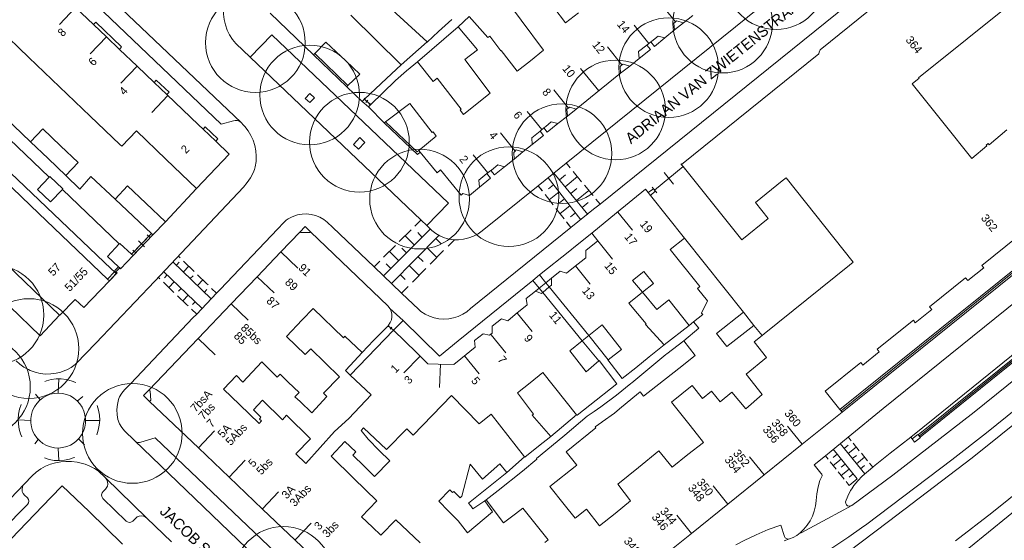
# Model space of a CAD drawing. Header units: metres. Extents: x 134994 to 136506, y 457393 to 459006.
# Tile 87 of 171: x 135242 to 135368, y 458062 to 458129. Entities that reach past the tile are written whole.
import ezdxf
from ezdxf.enums import TextEntityAlignment as Align

# ---------------------------------------------------------------- set-up
doc = ezdxf.new("R2010")
doc.units = ezdxf.units.M
for name, color, linetype, lineweight in [('B-WE-GR-BOOM-S', 250, 'Continuous', 13), ('B-WE-KG_BEBOUWING', 251, 'Continuous', 20), ('B-WE-KG_BEBOUWING TUSSENMUUR', 251, 'Continuous', 5), ('B-WE-KG_HUISNR', 251, 'Continuous', 5), ('B-WE-KG_ONDERGROND_REST', 251, 'Continuous', 5), ('B-WE-KG_STRAATNAAM', 251, 'Continuous', 5)]:
    doc.layers.add(name, color=color, linetype=linetype, lineweight=lineweight)
doc.styles.add('Styledgn000', font='dgn000.shx')

# ---------------------------------------------------------------- blocks, each defined once
blk = doc.blocks.new('SGR-BOOM_02')
blk.add_circle((0, 0), 6.4)

msp = doc.modelspace()

# ---------------------------------------------------------------- linework, layer by layer
at = {"layer": 'B-WE-KG_BEBOUWING', "flags": 128}
for points in [[(135309.16, 458061.41), (135309.59, 458061.76), (135306.32, 458065.84), (135305.4, 458065.11), (135303.85, 458063.96), (135301.63, 458066.92), (135303.18, 458068.08), (135306.28, 458070.59), (135308.15, 458072.12), (135308.09, 458072.19), (135310.76, 458074.4), (135311.74, 458075.2), (135314.61, 458077.63), (135315.5, 458078.24), (135316.35, 458078.83), (135318.38, 458080.34), (135320.21, 458081.83), (135320.33, 458081.92), (135324.68, 458085.54), (135324.82, 458085.65), (135327, 458087.31), (135328.45, 458085.44), (135326.35, 458083.77), (135321.85, 458080.21), (135321.39, 458080.78), (135321.19, 458080.61), (135318.73, 458078.59), (135318.09, 458078.04), (135316.54, 458076.91), (135316.5, 458076.88), (135315.63, 458076.29), (135315.73, 458076.16), (135311.89, 458073.07), (135313.28, 458071.37), (135309.81, 458068.61), (135311.66, 458066.3), (135313.07, 458064.54), (135314.5, 458065.69), (135316.2, 458063.56), (135318.19, 458065.16), (135320.18, 458066.76), (135318.52, 458068.93), (135321.17, 458071.07), (135323.82, 458073.21), (135325.52, 458071.11), (135327.53, 458072.7), (135329.54, 458074.28), (135327.84, 458076.42), (135325.42, 458079.45), (135328.09, 458081.59), (135329.43, 458079.91), (135330.58, 458080.83), (135331.66, 458079.48), (135333.19, 458080.7), (135334.96, 458078.6), (135337.08, 458080.4), (135335.01, 458083.05), (135337.65, 458085.17), (135336.04, 458087.18), (135337.06, 458087.99), (135337.34, 458088.22), (135348.3, 458097), (135348.78, 458097.39), (135340.14, 458108.22), (135339.66, 458107.83), (135336.23, 458105.06), (135337.84, 458103.01), (135334.45, 458100.25), (135326.93, 458109.68), (135326.72, 458109.94), (135344.37, 458124.15), (135344.38, 458124.37), (135344.46, 458124.57), (135344.53, 458124.66), (135376.69, 458150.62)], [(135382.16, 458141.13), (135357.17, 458121.06), (135357.23, 458121), (135356.33, 458120.31), (135360.46, 458115.14), (135363.99, 458110.72), (135365.91, 458112.35), (135365.84, 458112.42), (135366.09, 458112.63), (135366.23, 458112.46), (135368.51, 458114.38)], [(135258.99, 458120.46), (135259.26, 458120.77), (135260.9, 458119.21), (135260.61, 458118.91), (135258.99, 458120.46), (135256.79, 458122.55), (135254.53, 458124.71), (135252.85, 458126.32), (135251.19, 458127.89), (135248.9, 458130.08), (135246.65, 458132.22), (135244.95, 458133.84), (135243.32, 458135.39), (135241.01, 458137.6)], [(135308.55, 458114.23), (135307.49, 458113.37), (135307.55, 458112.51), (135306.33, 458111.57), (135305.49, 458111.82), (135305.33, 458111.65), (135305.17, 458111.49), (135305.22, 458110.62), (135303.97, 458109.63), (135303.12, 458109.9), (135302.29, 458109.22), (135302.23, 458109.18), (135301.73, 458108.77), (135300.7, 458107.94), (135300.75, 458107.04), (135299.47, 458105.97), (135298.65, 458106.21), (135298.4, 458106), (135295.75, 458109.25), (135295.33, 458108.86), (135293.14, 458111.53), (135292.98, 458111.74), (135295.21, 458113.58), (135294.8, 458114.12), (135294.68, 458114.03), (135291.83, 458117.76), (135288.71, 458115.43), (135288.53, 458115.3), (135286.52, 458117.34), (135286.78, 458117.59), (135289.96, 458120.74), (135291.39, 458121.95), (135292.79, 458123.12), (135294.8, 458120.57), (135295.35, 458121.02), (135298.41, 458117.02), (135298.29, 458116.93), (135298.73, 458116.36), (135300.47, 458117.76), (135302.13, 458119.09), (135298.87, 458123.4), (135300.5, 458124.67), (135298.01, 458127.6), (135299.46, 458128.95), (135301.85, 458126.23), (135302.09, 458126.42), (135303.5, 458124.53), (135303.56, 458124.58), (135305.62, 458121.9), (135307.31, 458123.26), (135309.01, 458124.62), (135303.27, 458132.35)], [(135297.21, 458128.53), (135295.52, 458126.99), (135294.05, 458125.65), (135294.03, 458125.67), (135287.07, 458132.1)], [(135310.33, 458130.1), (135311.8, 458128.13), (135313.49, 458129.4)], [(135251.19, 458127.89), (135251.48, 458128.19), (135254.81, 458125.02), (135254.53, 458124.71)], [(135284.23, 458129.1), (135290.71, 458122.74), (135288.84, 458120.98), (135286.02, 458118.32), (135285.69, 458118.01), (135283.72, 458119.92), (135283.88, 458120.07), (135285.42, 458121.54), (135283.61, 458123.24), (135281.03, 458125.66), (135279.6, 458124.2), (135279.43, 458124.03), (135273.88, 458129.37)], [(135328.19, 458129.07), (135326.95, 458128.13), (135326.08, 458128.36), (135325.9, 458128.22), (135325.73, 458128.07), (135325.83, 458127.22), (135324.59, 458126.18), (135323.73, 458126.41), (135322.91, 458125.77), (135322.79, 458125.67), (135322.27, 458125.27), (135321.2, 458124.43), (135321.28, 458123.54), (135320.06, 458122.58), (135319.21, 458122.83), (135319.02, 458122.68), (135318.84, 458122.53), (135318.9, 458121.64), (135316.4, 458119.64), (135313.17, 458117.06), (135312.36, 458117.3), (135312.17, 458117.16), (135311.98, 458117.02), (135312.06, 458116.16), (135310.82, 458115.22), (135309.99, 458115.4), (135309.27, 458114.82), (135309.05, 458114.64), (135308.55, 458114.23), (135308.98, 458113.68), (135307.55, 458112.51)], [(135238.93, 458127.44), (135242.87, 458123.68), (135246.82, 458119.92), (135250.77, 458116.16), (135254.59, 458112.52), (135254.84, 458112.28), (135256.7, 458114.24), (135260.51, 458110.6), (135264.44, 458106.85), (135268.63, 458111.27), (135266.9, 458112.92), (135265.26, 458114.49), (135264.68, 458115.03), (135260.61, 458118.91)], [(135238.95, 458098.12), (135246.83, 458090.6), (135246.86, 458090.58), (135248.83, 458092.62), (135249.95, 458091.57), (135250.98, 458092.66), (135253.23, 458095.02), (135254.1, 458095.94), (135253.87, 458096.15), (135253.47, 458096.53), (135229.41, 458119.44)], [(135265.26, 458114.49), (135265.53, 458114.79), (135267.16, 458113.23), (135266.9, 458112.92)], [(135236.25, 458111.21), (135244.17, 458103.66), (135253, 458095.24), (135253.23, 458095.02)], [(135310, 458095.34), (135311.14, 458096.24), (135311.93, 458095.98), (135312.85, 458096.71), (135314.44, 458097.97), (135314.41, 458098.89), (135315.95, 458100.13), (135315.19, 458101.12), (135318.38, 458103.73), (135322.1, 458106.76), (135322.44, 458106.33), (135322.73, 458105.97), (135327.08, 458100.5), (135325.27, 458099.05), (135329.05, 458094.26), (135328.76, 458094.03), (135330.05, 458092.44), (135329.28, 458090.87), (135329.44, 458090.67), (135328.25, 458089.73), (135327.68, 458089.28), (135325.08, 458092.58), (135323.54, 458091.35), (135321.69, 458093.54), (135323.11, 458094.68), (135321.87, 458096.21), (135320.42, 458095.05), (135321.69, 458093.54), (135319.96, 458092.15), (135322.19, 458089.5), (135322.08, 458089.42), (135324.47, 458086.78), (135322.58, 458085.26), (135320.83, 458083.85), (135319.08, 458082.49), (135317.25, 458084.85), (135317.3, 458084.88), (135318.99, 458086.21), (135316.52, 458089.38), (135314.82, 458088.01), (135313.97, 458087.32), (135312.38, 458086.04), (135314.48, 458083.31), (135316.09, 458084.73), (135316.14, 458084.77), (135318.42, 458081.8), (135314.93, 458079.04), (135313.3, 458077.75), (135313.23, 458077.83), (135308.89, 458083.23), (135307.28, 458081.93), (135305.67, 458080.64), (135307.72, 458077.91), (135307.55, 458077.78), (135309.91, 458075.01), (135308.34, 458073.77), (135306.59, 458072.39), (135306.57, 458072.42), (135302.25, 458077.88), (135300.72, 458076.65), (135297.18, 458080.31), (135292.27, 458075.22), (135291.42, 458076.03), (135288.83, 458073.34), (135285.89, 458076.14), (135285.58, 458075.79), (135286.49, 458074.69), (135287.9, 458073.22), (135289.24, 458071.89), (135287.28, 458069.91), (135285.94, 458071.24), (135284.5, 458072.65), (135284.88, 458073.04), (135283.49, 458074.38), (135281.7, 458072.51), (135284.65, 458069.62), (135287.58, 458066.76), (135285.63, 458064.72), (135287.01, 458063.4), (135288.1, 458062.35), (135290.04, 458064.33), (135293.14, 458061.37)], [(135279.07, 458101.3), (135278.96, 458101.19), (135277.78, 458101.19), (135277.7, 458101.27), (135278.37, 458101.97), (135279.07, 458101.3), (135289.02, 458091.75), (135289.25, 458091.45), (135289.42, 458091.11), (135289.51, 458090.74), (135289.52, 458090.37), (135289.45, 458089.99), (135289.31, 458089.64), (135289.1, 458089.33), (135289.03, 458089.25), (135287.17, 458087.33), (135285.68, 458085.79), (135283.48, 458087.9), (135283.29, 458087.71), (135279.39, 458091.45), (135278.01, 458090.02), (135275.96, 458087.87), (135278.39, 458085.54), (135279.12, 458086.29), (135282.79, 458082.7), (135280.74, 458080.61), (135281.17, 458080.18), (135279.25, 458078.06), (135277.72, 458079.5), (135277.04, 458080.14), (135277.59, 458080.66), (135276.2, 458082.02), (135275.15, 458083.04), (135274.78, 458082.65), (135272.81, 458084.61), (135270.36, 458082.02), (135269.58, 458082.87), (135267.91, 458081.12), (135269.95, 458079.12), (135272.45, 458076.68), (135272.76, 458077.02), (135272.5, 458077.27), (135272.7, 458077.49), (135271.74, 458078.44), (135272.89, 458079.71), (135275.47, 458077.18), (135275.97, 458077.76), (135279.08, 458074.75), (135277.16, 458072.82), (135278.47, 458071.56), (135282.16, 458075.65), (135283.97, 458077.33), (135286.85, 458080.37), (135284.16, 458082.92), (135289.73, 458088.67), (135292.69, 458085.79), (135294.15, 458084.36), (135295.47, 458084.32), (135297.46, 458084.26), (135298.37, 458085), (135300.22, 458086.49), (135300.13, 458087.34), (135301.23, 458088.21), (135302.06, 458088.03), (135302.23, 458088.17), (135302.41, 458088.31), (135302.38, 458089.19), (135303.58, 458090.15), (135304.41, 458089.88), (135305.37, 458090.67), (135306.88, 458091.91), (135306.77, 458092.72), (135307.95, 458093.67), (135308.44, 458094.07), (135309.29, 458094.76), (135310, 458095.34), (135310.03, 458094.47), (135309.73, 458094.22), (135308.89, 458093.53), (135308.72, 458093.39), (135307.95, 458093.67)], [(135369.91, 458100.71), (135365.29, 458096.98), (135365.56, 458096.67), (135363.49, 458095.06), (135363.18, 458095.39), (135358.57, 458091.65), (135358.86, 458091.33), (135356.74, 458089.62), (135356.49, 458089.96), (135351.86, 458086.22), (135352.12, 458085.89), (135350.01, 458084.19), (135349.76, 458084.53), (135345.15, 458080.84), (135347.06, 458078.5), (135347.35, 458078.14), (135342.2, 458074.04), (135337.32, 458070.11), (135332.65, 458066.34), (135328, 458062.59), (135323.3, 458058.81)], [(135254.92, 458061.22), (135250.62, 458065.39), (135247.18, 458068.7), (135245.73, 458067.19), (135237.51, 458058.68)]]:
    msp.add_lwpolyline(points, dxfattribs=at)
at = {"layer": 'B-WE-KG_BEBOUWING'}
for points in [[(135322.79, 458125.67), (135323.25, 458125.09), (135324.59, 458126.18)], [(135322.27, 458125.27), (135322.72, 458124.71), (135321.28, 458123.54)], [(135309.05, 458114.64), (135309.48, 458114.09), (135310.82, 458115.22)], [(135302.23, 458109.18), (135302.68, 458108.61), (135303.97, 458109.63)], [(135301.73, 458108.77), (135302.18, 458108.2), (135300.75, 458107.04)], [(135277.7, 458101.27), (135275.25, 458098.71), (135272.21, 458095.53), (135268.88, 458092.05), (135264.63, 458087.6), (135258.32, 458080.99)], [(135309.73, 458094.22), (135314.82, 458088.01)], [(135308.89, 458093.53), (135313.97, 458087.32)], [(135258.4, 458079.53), (135264.66, 458073.57), (135268.6, 458069.82), (135272.91, 458065.72), (135277.11, 458061.71), (135281.46, 458057.57), (135285.68, 458053.55), (135289.77, 458049.65), (135299.12, 458040.74)]]:
    msp.add_lwpolyline(points, dxfattribs=at)
at = {"layer": 'B-WE-KG_BEBOUWING', "flags": 128}
for points in [[(135245.37, 458110.69), (135247.63, 458108.52), (135249.22, 458110.18), (135246.96, 458112.35), (135244.69, 458114.52), (135243.1, 458112.86)], [(135247.2, 458106.75), (135247.25, 458106.8), (135245.58, 458108.39), (135245.52, 458108.32), (135244, 458106.71), (135245.67, 458105.13)], [(135256.3, 458103.31), (135253.97, 458105.51), (135255.58, 458107.18), (135257.9, 458104.99), (135260.43, 458102.6), (135258.82, 458100.93), (135258.64, 458101.1)], [(135254.41, 458096.81), (135252.99, 458098.14), (135254.5, 458099.74), (135254.58, 458099.82), (135256.09, 458098.41), (135256.27, 458098.24), (135254.68, 458096.56), (135254.56, 458096.68)], [(135334.69, 458090.97), (135331.21, 458088.26), (135332.53, 458086.57), (135336.02, 458089.29)], [(135258.32, 458080.99), (135257.63, 458080.27), (135258.4, 458079.53), (135258.54, 458079.68), (135258.47, 458080.85)], [(135295.55, 458066.75), (135296.97, 458068.17), (135297.31, 458067.84), (135297.46, 458067.99), (135298.03, 458067.42), (135298.3, 458067.14), (135298.52, 458067.37), (135299.56, 458071.48), (135301.14, 458069.54), (135303.38, 458071.53), (135304.27, 458070.43), (135299.37, 458066.49), (135299.65, 458066.11), (135299.91, 458065.75), (135301.46, 458066.76), (135302.46, 458065.34), (135299.22, 458062.67), (135298.02, 458064.19), (135297.77, 458064.46), (135296.79, 458065.46)]]:
    msp.add_lwpolyline(points, close=True, dxfattribs=at)
at = {"layer": 'B-WE-KG_BEBOUWING TUSSENMUUR'}
for p, q in [((135248.9, 458130.08), (135246.83, 458127.91)), ((135325.94, 458128.23), (135324.06, 458130.57)), ((135322.51, 458125.47), (135320.63, 458127.81)), ((135252.85, 458126.32), (135250.78, 458124.14)), ((135319.07, 458122.71), (135317.19, 458125.04)), ((135256.79, 458122.55), (135254.72, 458120.38)), ((135316.09, 458119.39), (135313.76, 458122.28)), ((135312.21, 458117.18), (135310.33, 458119.52)), ((135260.74, 458118.79), (135258.67, 458116.62)), ((135308.77, 458114.42), (135306.89, 458116.76)), ((135305.34, 458111.66), (135303.46, 458114)), ((135301.83, 458108.85), (135299.95, 458111.19)), ((135318.53, 458103.84), (135320.42, 458101.51)), ((135315.95, 458100.14), (135317.84, 458097.8)), ((135275.25, 458098.71), (135277.42, 458096.64)), ((135313.09, 458096.94), (135314.98, 458094.6)), ((135272.22, 458095.53), (135274.39, 458093.46)), ((135268.88, 458092.05), (135271.05, 458089.98)), ((135305.64, 458090.83), (135307.52, 458088.49)), ((135302.26, 458088.09), (135304.15, 458085.76)), ((135264.63, 458087.6), (135266.8, 458085.53)), ((135293.15, 458085.33), (135291.06, 458083.19)), ((135298.86, 458085.39), (135300.74, 458083.06)), ((135295.74, 458084.31), (135295.65, 458081.32)), ((135342.2, 458074.04), (135340.31, 458076.37)), ((135264.66, 458073.57), (135266.73, 458075.75)), ((135268.6, 458069.82), (135270.67, 458071.99)), ((135337.32, 458070.11), (135335.44, 458072.44)), ((135272.89, 458065.73), (135274.96, 458067.91)), ((135332.66, 458066.35), (135330.78, 458068.69)), ((135277.08, 458061.75), (135279.14, 458063.92)), ((135328, 458062.59), (135326.11, 458064.93))]:
    msp.add_line(p, q, dxfattribs=at)
at = {"layer": 'B-WE-KG_ONDERGROND_REST'}
for p, q in [((135298.01, 458127.6), (135292.79, 458123.12)), ((135325.83, 458127.22), (135326.95, 458128.13)), ((135290.71, 458122.74), (135294.03, 458125.67)), ((135420.14, 458125.8), (135357.23, 458075.09)), ((135318.9, 458121.64), (135320.06, 458122.58)), ((135285.9, 458118.3), (135286.04, 458118.44)), ((135285.97, 458118.37), (135286.65, 458117.72)), ((135286.18, 458117.91), (135286.44, 458118.18)), ((135410.25, 458118.06), (135357.12, 458075.23)), ((135285.69, 458118.01), (135286.52, 458117.34)), ((135286.58, 458117.65), (135286.71, 458117.79)), ((135312.06, 458116.16), (135313.17, 458117.06)), ((135239.83, 458115.99), (135243.1, 458112.86)), ((135245.52, 458108.32), (135239.39, 458114.19)), ((135305.22, 458110.62), (135306.33, 458111.57)), ((135311.89, 458110.15), (135312.43, 458109.49)), ((135323.23, 458106.66), (135326.93, 458109.68)), ((135323.23, 458106.66), (135326.91, 458109.67)), ((135327.21, 458109.3), (135326.61, 458110.03)), ((135313.79, 458102.83), (135309.59, 458108.21)), ((135310.3, 458108.84), (135314.67, 458103.54)), ((135311.03, 458107.96), (135311.83, 458108.61)), ((135311.76, 458107.08), (135313.35, 458108.38)), ((135312.8, 458109.05), (135313.89, 458107.72)), ((135325.67, 458107.43), (135324.47, 458108.9)), ((135254.5, 458099.74), (135247.2, 458106.75)), ((135260.43, 458102.6), (135264.44, 458106.85)), ((135308.82, 458106.56), (135308.31, 458107.21)), ((135308.84, 458106.54), (135308.31, 458107.21)), ((135310.29, 458107.31), (135309.65, 458106.81)), ((135312.49, 458106.2), (135313.28, 458106.85)), ((135314.26, 458107.28), (135315.35, 458105.96)), ((135323.53, 458106.29), (135322.93, 458107.03)), ((135310.24, 458104.75), (135309.19, 458106.09)), ((135310.99, 458106.42), (135309.71, 458105.42)), ((135311.69, 458105.52), (135311.05, 458105.02)), ((135313.22, 458105.31), (135314.8, 458106.62)), ((135315.71, 458105.51), (135316.26, 458104.85)), ((135311.64, 458102.96), (135310.59, 458104.3)), ((135312.39, 458104.62), (135311.11, 458103.63)), ((135315.43, 458104.19), (135312.51, 458101.84)), ((135313.95, 458104.43), (135314.74, 458105.08)), ((135313.09, 458103.73), (135312.45, 458103.23)), ((135275.58, 458102.45), (135274.87, 458101.69)), ((135288.44, 458095.63), (135294.45, 458101.62)), ((135292.48, 458102.04), (135293.24, 458102.79)), ((135312.51, 458101.84), (135311.95, 458102.56)), ((135312.51, 458101.84), (135311.99, 458102.51)), ((135256.09, 458098.41), (135258.64, 458101.1)), ((135256.27, 458098.24), (135258.82, 458100.93)), ((135256.43, 458098.78), (135258.3, 458100.74)), ((135258.49, 458100.55), (135258.1, 458100.93)), ((135295.55, 458100.83), (135289.45, 458094.67)), ((135290.47, 458100.04), (135291.98, 458101.54)), ((135292.41, 458099.59), (135291.23, 458100.79)), ((135293.42, 458100.59), (135292.83, 458101.19)), ((135295.16, 458100.44), (135295.8, 458099.8)), ((135334.69, 458090.97), (135327.08, 458100.5)), ((135257.76, 458099.39), (135256.97, 458100.13)), ((135288.46, 458098.03), (135289.97, 458099.54)), ((135291.41, 458098.59), (135290.81, 458099.19)), ((135294.02, 458099.29), (135295.31, 458098.01)), ((135297.55, 458100.28), (135296.73, 458099.45)), ((135347.2, 458078.32), (135373.04, 458099.1)), ((135256.63, 458098.59), (135256.24, 458098.96)), ((135262.09, 458098.18), (135262.31, 458097.97)), ((135290.4, 458097.59), (135289.21, 458098.78)), ((135292.87, 458098.14), (135293.52, 458097.5)), ((135296.16, 458098.88), (135294.45, 458097.15)), ((135261.4, 458097.46), (135266.3, 458092.7)), ((135261.84, 458097.03), (135262.19, 458097.39)), ((135262.74, 458096.16), (135263.43, 458096.88)), ((135262.76, 458097.53), (135264.11, 458096.22)), ((135287.22, 458096.8), (135287.96, 458097.53)), ((135289.4, 458096.59), (135288.8, 458097.19)), ((135291.73, 458096.98), (135293.02, 458095.7)), ((135293.88, 458096.57), (135292.16, 458094.84)), ((135259.73, 458095.25), (135259.51, 458095.46)), ((135265.13, 458091.47), (135260.2, 458096.19)), ((135260.64, 458095.76), (135260.3, 458095.4)), ((135263.63, 458095.29), (135263.98, 458095.65)), ((135290.59, 458095.83), (135291.23, 458095.19)), ((135308.47, 458095.76), (135307.64, 458095.04)), ((135261.53, 458093.53), (135260.18, 458094.82)), ((135261.55, 458094.9), (135260.86, 458094.17)), ((135262.45, 458094.03), (135262.11, 458093.67)), ((135264.53, 458094.42), (135265.23, 458095.13)), ((135266.35, 458094.04), (135266.99, 458093.42)), ((135291.59, 458094.26), (135290.75, 458093.42)), ((135263.35, 458093.17), (135262.66, 458092.45)), ((135266.99, 458093.42), (135264.45, 458090.75)), ((135265.43, 458093.54), (135265.77, 458093.9)), ((135264.26, 458092.31), (135263.91, 458091.95)), ((135289.25, 458091.45), (135290.96, 458089.93)), ((135289.12, 458089.29), (135289.01, 458089.16)), ((135289.73, 458088.67), (135289.03, 458089.25)), ((135289.73, 458088.67), (135289.06, 458089.22)), ((135289.5, 458089.08), (135289.28, 458088.82)), ((135324.47, 458086.78), (135327.68, 458089.28)), ((135337.06, 458087.99), (135336.02, 458089.29)), ((135289.78, 458088.74), (135289.67, 458088.61)), ((135313.97, 458087.32), (135316.09, 458084.73)), ((135246.65, 458080.6), (135246.75, 458082.42)), ((135244.36, 458079.75), (135243.75, 458080.47)), ((135249.11, 458079.56), (135249.83, 458080.18)), ((135309.91, 458075.01), (135313.23, 458077.83)), ((135243.13, 458077.07), (135241.51, 458077.18)), ((135250.18, 458077.07), (135251.99, 458077.07)), ((135255.17, 458075.75), (135256.45, 458074.52)), ((135357.12, 458075.23), (135357.35, 458074.95)), ((135244.08, 458074.63), (135243.65, 458074.1)), ((135249.3, 458074.67), (135250.02, 458073.96)), ((135347.08, 458074.11), (135350.25, 458070.23)), ((135347.6, 458073.47), (135348.11, 458073.9)), ((135348.1, 458074.97), (135348.49, 458074.48)), ((135348.76, 458074.16), (135349.55, 458073.2)), ((135356.36, 458074.73), (135356.16, 458074.95)), ((135246.65, 458073.55), (135246.75, 458071.94)), ((135345.56, 458072.1), (135345.19, 458072.56)), ((135346.71, 458072.76), (135346.2, 458072.35)), ((135349.26, 458069.58), (135346.21, 458073.39)), ((135348.12, 458072.83), (135349.15, 458073.68)), ((135348.65, 458072.19), (135349.17, 458072.61)), ((135349.82, 458072.87), (135350.61, 458071.91)), ((135304.27, 458070.43), (135306.57, 458072.42)), ((135346.58, 458070.83), (135345.81, 458071.78)), ((135347.22, 458072.13), (135346.19, 458071.3)), ((135347.73, 458071.49), (135347.22, 458071.08)), ((135349.18, 458071.54), (135350.21, 458072.39)), ((135349.71, 458070.9), (135350.22, 458071.32)), ((135350.87, 458071.59), (135351.27, 458071.1)), ((135251.78, 458070.61), (135252.73, 458069.72)), ((135347.6, 458069.55), (135346.83, 458070.51)), ((135348.24, 458070.85), (135347.21, 458070.03)), ((135348.75, 458070.22), (135348.24, 458069.81)), ((135348.58, 458066.19), (135353.85, 458070.05)), ((135242.3, 458068.92), (135243.33, 458069.99)), ((135252.73, 458069.72), (135258.04, 458064.56)), ((135348.23, 458068.76), (135347.85, 458069.24)), ((135348.23, 458068.76), (135349.26, 458069.58)), ((135242.7, 458067.16), (135242.32, 458067.51)), ((135252.75, 458068.29), (135252.42, 458067.96)), ((135252.4, 458067.09), (135255.4, 458064.18)), ((135301.46, 458066.76), (135301.63, 458066.92)), ((135256.24, 458064.18), (135256.59, 458064.52)), ((135258.04, 458064.56), (135261.22, 458061.5)), ((135350.51, 458063.76), (135349.82, 458063.3)), ((135339.95, 458062.19), (135339.45, 458063.66)), ((135340.57, 458061.89), (135339.9, 458061.66))]:
    msp.add_line(p, q, dxfattribs=at)
at = {"layer": 'B-WE-KG_ONDERGROND_REST', "flags": 128}
for points in [[(135290.71, 458155.12), (135269.22, 458132.58), (135268.95, 458132.28), (135268.6, 458131.79), (135268.31, 458131.25), (135268.1, 458130.68), (135267.96, 458130.09), (135267.9, 458129.49), (135267.91, 458129.23), (135267.98, 458128.54), (135268.14, 458127.86), (135268.37, 458127.2), (135268.68, 458126.58), (135269.05, 458125.99), (135269.49, 458125.45), (135271.33, 458123.7)], [(135270.14, 458115.32), (135269.92, 458115.48), (135269.67, 458115.58), (135269.39, 458115.6), (135269.16, 458115.56), (135267.6, 458115.13), (135231.62, 458149.41), (135232.01, 458151), (135232.04, 458151.27), (135231.98, 458151.54), (135231.85, 458151.78), (135231.67, 458151.96)], [(135242.81, 458141.35), (135270.14, 458115.32)], [(135345.29, 458137.04), (135311.92, 458110.12)], [(135352.61, 458078.63), (135401.61, 458118.06), (135402.08, 458118.47), (135402.49, 458118.95), (135402.84, 458119.47), (135403.11, 458120.03), (135403.32, 458120.63), (135403.44, 458121.24), (135403.45, 458121.31), (135403.51, 458121.9), (135403.49, 458122.49), (135403.39, 458123.08), (135403.21, 458123.64), (135402.96, 458124.18), (135402.63, 458124.68), (135402.37, 458125), (135395.39, 458133.64)], [(135349.56, 458131.7), (135316.26, 458104.86)], [(135426.81, 458128.51), (135364.3, 458078.17), (135353.85, 458070.05)], [(135294.02, 458102.09), (135296.77, 458104.99), (135274.08, 458126.6), (135271.33, 458123.7)], [(135428.87, 458126.22), (135420.88, 458119.8), (135365.87, 458075.49), (135361.44, 458072.03), (135350.51, 458063.76)], [(135357.35, 458074.95), (135420.24, 458125.66), (135420.14, 458125.8)], [(135429.8, 458125.19), (135399.13, 458100.51), (135385.92, 458089.82), (135364.05, 458072.28), (135353.32, 458064.12), (135348.03, 458060.16), (135341.79, 458055.57), (135335.34, 458050.93), (135333.6, 458049.75)], [(135271.33, 458123.7), (135293.26, 458102.81)], [(135279.43, 458124.03), (135283.72, 458119.92)], [(135279.6, 458124.2), (135283.88, 458120.07)], [(135278.38, 458118.43), (135278.97, 458117.88), (135279.58, 458118.51), (135278.99, 458119.07), (135278.38, 458118.43)], [(135286.02, 458118.32), (135286.78, 458117.59)], [(135359.26, 458077.41), (135408.04, 458116.87)], [(135270.14, 458115.32), (135270.47, 458114.98), (135270.63, 458114.8), (135271.05, 458114.26), (135271.41, 458113.66), (135271.69, 458113.04), (135271.9, 458112.38), (135272.04, 458111.7), (135272.09, 458111.01), (135272.07, 458110.32), (135271.96, 458109.64), (135271.86, 458109.31), (135271.69, 458108.88), (135271.36, 458108.22), (135270.95, 458107.61), (135270.48, 458107.04), (135262.49, 458098.61)], [(135293.14, 458111.53), (135292.79, 458111.23), (135288.53, 458115.3)], [(135292.98, 458111.74), (135292.77, 458111.56), (135288.71, 458115.43)], [(135246.83, 458090.6), (135244.33, 458087.94), (135236.52, 458095.47), (135228.63, 458102.94), (135220.75, 458110.56), (135223.19, 458113.15)], [(135284.57, 458112.52), (135285.22, 458111.9), (135286.06, 458112.78), (135285.41, 458113.4), (135284.57, 458112.52)], [(135311.92, 458110.12), (135308.31, 458107.21)], [(135247.63, 458108.52), (135249.45, 458106.77), (135250.87, 458108.41), (135253.97, 458105.51)], [(135308.31, 458107.21), (135301.13, 458101.42), (135300.58, 458101.04), (135300, 458100.74), (135299.38, 458100.51), (135298.73, 458100.35), (135298.08, 458100.28), (135297.55, 458100.28)], [(135322.44, 458106.33), (135323.11, 458106.83), (135323.23, 458106.66)], [(135322.73, 458105.97), (135323.34, 458106.5), (135323.23, 458106.66)], [(135316.26, 458104.86), (135315.43, 458104.19)], [(135275.58, 458102.45), (135275.92, 458102.8), (135276.19, 458102.98), (135276.71, 458103.24), (135277.26, 458103.44)], [(135281.93, 458101.86), (135281.22, 458102.53), (135280.76, 458102.89), (135280.25, 458103.18), (135279.71, 458103.39), (135279.14, 458103.53), (135278.56, 458103.59), (135277.98, 458103.58), (135277.4, 458103.48), (135277.26, 458103.44)], [(135274.87, 458101.69), (135267.46, 458093.91)], [(135287.22, 458096.8), (135281.93, 458101.86)], [(135312.51, 458101.84), (135299.63, 458091.46), (135299.15, 458091.05), (135298.61, 458090.72), (135298.04, 458090.45), (135297.44, 458090.26), (135296.82, 458090.14), (135296.19, 458090.1), (135295.56, 458090.15), (135294.94, 458090.27), (135294.34, 458090.47), (135293.77, 458090.74), (135293.24, 458091.08), (135292.96, 458091.31), (135290.75, 458093.42)], [(135293.26, 458102.81), (135294.02, 458102.09)], [(135297.55, 458100.28), (135297.48, 458100.28), (135296.86, 458100.36), (135296.26, 458100.53), (135295.69, 458100.77), (135295.15, 458101.08), (135294.66, 458101.46), (135294.27, 458101.85), (135294.02, 458102.09)], [(135308.47, 458095.76), (135312.39, 458098.84), (135313.12, 458099.47), (135315.19, 458101.12)], [(135347.35, 458078.14), (135373.36, 458099.06), (135372.28, 458100.42), (135372.1, 458100.28)], [(135347.06, 458078.5), (135372.72, 458099.13), (135371.92, 458100.13), (135372.1, 458100.28)], [(135408.9, 458099.25), (135366.56, 458065.24), (135361.9, 458061.66)], [(135262.49, 458098.61), (135259.05, 458094.98)], [(135254.56, 458096.68), (135254.07, 458096.18), (135254.22, 458096.05), (135253.23, 458095.02)], [(135254.41, 458096.81), (135253.93, 458096.32), (135253.98, 458096.26), (135253.87, 458096.15)], [(135290.75, 458093.42), (135287.22, 458096.8)], [(135253.87, 458096.15), (135253, 458095.24)], [(135264.55, 458095.79), (135265.71, 458094.66)], [(135309.29, 458094.76), (135308.47, 458095.76)], [(135259.05, 458094.98), (135251.48, 458087), (135248.95, 458084.38), (135248.82, 458084.26), (135248.31, 458083.9), (135247.76, 458083.59), (135247.17, 458083.37), (135247, 458083.29), (135246.39, 458083.14), (135245.71, 458083.06), (135245.03, 458083.05), (135244.36, 458083.13), (135243.69, 458083.28), (135243.05, 458083.52), (135242.86, 458083.62), (135242.84, 458083.63), (135242.26, 458083.94), (135241.73, 458084.32), (135241.24, 458084.76)], [(135265.71, 458094.66), (135265.9, 458094.48)], [(135307.64, 458095.04), (135298.05, 458087.3), (135295.63, 458085.33), (135290.96, 458089.93)], [(135308.44, 458094.07), (135307.64, 458095.04)], [(135308.89, 458093.53), (135308.44, 458094.07)], [(135309.73, 458094.22), (135309.29, 458094.76)], [(135263.15, 458091.98), (135261.99, 458093.09)], [(135267.46, 458093.91), (135266.99, 458093.42)], [(135263.34, 458091.8), (135263.15, 458091.98)], [(135263.96, 458090.24), (135255.98, 458081.85)], [(135264.45, 458090.75), (135263.79, 458091.37)], [(135264.45, 458090.75), (135263.96, 458090.24)], [(135290.96, 458089.93), (135289.73, 458088.67)], [(135327, 458087.31), (135328.92, 458088.95), (135328.25, 458089.73)], [(135314.82, 458088.01), (135317.3, 458084.88)], [(135284.16, 458082.92), (135283.55, 458083.52), (135284.16, 458084.15), (135285.68, 458085.79)], [(135248.93, 458081.95), (135248.32, 458082.18), (135247.7, 458082.34), (135247.05, 458082.41), (135246.4, 458082.41), (135245.76, 458082.33), (135245.14, 458082.17), (135244.94, 458082.1)], [(135255.98, 458081.85), (135255.18, 458081.02), (135254.83, 458080.58), (135254.54, 458080.1), (135254.46, 458079.91)], [(135248.98, 458074.43), (135249.35, 458074.81), (135249.66, 458075.24), (135249.9, 458075.71), (135250.07, 458076.22), (135250.16, 458076.74), (135250.17, 458077.27), (135250.1, 458077.79), (135249.95, 458078.3), (135249.73, 458078.79), (135249.44, 458079.23), (135249.09, 458079.62), (135248.68, 458079.96), (135248.22, 458080.23), (135247.73, 458080.43), (135247.21, 458080.55), (135246.68, 458080.6), (135246.15, 458080.56), (135245.64, 458080.45), (135245.14, 458080.26), (135244.68, 458079.99), (135244.27, 458079.66), (135243.9, 458079.28), (135243.6, 458078.84), (135243.37, 458078.36), (135243.22, 458077.85), (135243.14, 458077.33), (135243.14, 458076.8), (135243.22, 458076.27), (135243.38, 458075.77), (135243.62, 458075.29), (135243.92, 458074.85), (135244.28, 458074.47), (135244.7, 458074.14), (135245.16, 458073.88), (135245.66, 458073.7), (135246.18, 458073.58), (135246.71, 458073.55), (135247.23, 458073.6), (135247.75, 458073.73), (135248.24, 458073.93), (135248.7, 458074.2), (135248.98, 458074.43)], [(135241.89, 458079.15), (135241.68, 458078.54), (135241.55, 458077.9), (135241.51, 458077.26), (135241.54, 458076.61), (135241.65, 458075.97), (135241.83, 458075.35), (135241.99, 458074.97)], [(135251.61, 458075.23), (135251.81, 458075.84), (135251.94, 458076.48), (135251.99, 458077.12), (135251.95, 458077.77), (135251.84, 458078.41), (135251.66, 458078.99)], [(135254.33, 458077.19), (135254.23, 458077.83), (135254.21, 458078.48), (135254.27, 458079.13), (135254.41, 458079.76), (135254.46, 458079.91)], [(135348.11, 458074.95), (135352.61, 458078.63)], [(135255.17, 458075.75), (135254.82, 458076.18), (135254.54, 458076.66), (135254.33, 458077.19)], [(135356.16, 458074.95), (135359.26, 458077.41)], [(135356.36, 458074.73), (135357.08, 458075.28), (135357.12, 458075.23)], [(135256.45, 458074.52), (135256.6, 458074.4), (135256.77, 458074.31), (135256.94, 458074.27), (135257.11, 458074.26), (135257.27, 458074.29), (135259.11, 458074.87), (135274.63, 458060.08), (135274.16, 458058.38), (135274.12, 458058.19), (135274.13, 458058), (135274.21, 458057.71), (135274.26, 458057.43)], [(135256.45, 458074.52), (135270.86, 458060.69)], [(135345.19, 458072.56), (135348.11, 458074.95)], [(135356.16, 458074.95), (135353.5, 458072.89), (135351.6, 458071.36), (135351.28, 458071.09)], [(135357.35, 458074.95), (135357.39, 458074.89), (135356.66, 458074.32), (135356.36, 458074.73)], [(135344.63, 458070.34), (135344.1, 458070.97), (135343.77, 458071.4), (135345.19, 458072.56)], [(135243.33, 458069.99), (135243.85, 458070.47), (135244.41, 458070.87), (135245.01, 458071.21), (135245.65, 458071.48), (135246.32, 458071.67), (135247, 458071.79), (135247.64, 458071.82)], [(135244.9, 458072.28), (135245.52, 458072.09), (135246.16, 458071.97), (135246.81, 458071.94), (135247.45, 458071.99), (135248.09, 458072.11), (135248.7, 458072.32), (135248.75, 458072.34)], [(135247.64, 458071.82), (135248.36, 458071.82), (135249.09, 458071.73), (135249.8, 458071.57), (135250.14, 458071.46)], [(135250.14, 458071.46), (135250.74, 458071.23), (135251.31, 458070.93), (135251.78, 458070.61)], [(135344.59, 458069.64), (135344.71, 458069.79), (135344.76, 458069.98), (135344.73, 458070.18), (135344.63, 458070.34)], [(135351.28, 458071.09), (135349.9, 458069.93)], [(135236.17, 458062.55), (135239.64, 458066.14), (135242.3, 458068.92)], [(135242.32, 458067.51), (135242.15, 458067.73), (135242.05, 458067.99), (135242.02, 458068.28), (135242.08, 458068.56), (135242.21, 458068.81), (135242.3, 458068.92)], [(135252.73, 458069.72), (135252.91, 458069.48), (135253.01, 458069.22), (135253.03, 458068.93), (135252.98, 458068.65), (135252.84, 458068.4), (135252.75, 458068.29)], [(135343.99, 458066.81), (135344.08, 458067.68), (135344.25, 458068.55), (135344.5, 458069.39), (135344.59, 458069.64)], [(135349.9, 458069.93), (135349.34, 458069.36), (135348.85, 458068.74), (135348.58, 458068.33)], [(135356.06, 458054.52), (135373.72, 458068.9)], [(135252.42, 458067.96), (135252.29, 458067.78), (135252.23, 458067.56), (135252.26, 458067.34), (135252.36, 458067.15), (135252.4, 458067.09)], [(135348.58, 458068.33), (135348.42, 458068.08), (135348.06, 458067.37), (135347.78, 458066.65)], [(135218.61, 458041.35), (135222.12, 458044.98), (135228.19, 458051.27), (135241.61, 458065.18), (135242.73, 458066.31)], [(135242.73, 458066.31), (135242.84, 458066.51), (135242.87, 458066.74), (135242.83, 458066.96), (135242.7, 458067.16)], [(135341.94, 458062.68), (135342.43, 458063.14), (135342.87, 458063.65), (135343.24, 458064.22), (135343.54, 458064.82), (135343.77, 458065.45), (135343.92, 458066.11), (135343.99, 458066.78), (135343.99, 458066.81)], [(135347.78, 458066.65), (135347.8, 458066.45), (135347.89, 458066.28), (135348.04, 458066.15), (135348.23, 458066.09), (135348.43, 458066.11), (135348.58, 458066.19)], [(135348.58, 458066.19), (135345.42, 458064.47), (135342.08, 458062.66), (135341.94, 458062.68)], [(135255.4, 458064.18), (135255.57, 458064.06), (135255.78, 458064.01), (135255.99, 458064.03), (135256.18, 458064.13), (135256.24, 458064.18)], [(135256.59, 458064.52), (135256.8, 458064.7), (135257.06, 458064.82), (135257.35, 458064.85), (135257.63, 458064.81), (135257.88, 458064.69), (135258.04, 458064.56)], [(135339.45, 458063.66), (135337.86, 458063.08), (135336.29, 458062.43), (135334.76, 458061.7), (135333.7, 458061.14)], [(135341.94, 458062.68), (135341.52, 458062.34), (135341.05, 458062.08), (135340.57, 458061.89)], [(135342.51, 458058.4), (135345.38, 458060.25), (135348.21, 458062.16), (135349.82, 458063.3)], [(135340.57, 458061.89), (135340.37, 458061.86), (135340.18, 458061.92), (135340.04, 458062.04), (135339.95, 458062.19)]]:
    msp.add_lwpolyline(points, dxfattribs=at)

# ---------------------------------------------------------------- block references
at = {"layer": 'B-WE-GR-BOOM-S'}
for p in [(135338.86, 458133.66), (135332, 458128.09), (135271.99, 458125.58), (135325.07, 458122.37), (135278.95, 458118.86), (135318.26, 458116.94), (135285.35, 458112.8), (135311.37, 458111.33), (135293.07, 458105.5), (135304.54, 458105.81), (135238.41, 458090.62), (135242.91, 458086.31), (135236.68, 458081.39), (135256.19, 458075.42), (135275.58, 458057.06)]:
    msp.add_blockref('SGR-BOOM_02', p, dxfattribs=at)

# ---------------------------------------------------------------- texts
at = {"layer": 'B-WE-KG_HUISNR', "linetype": 'Continuous', "style": 'Styledgn000'}
for s, height, rotation, p in [('14', 1.054, 308.8125, (135319.76, 458127.01)), ('8', 1.05, 46.384, (135247.4, 458127.19)), ('12', 1.054, 308.8125, (135316.57, 458124.38)), ('364', 1.054, 308.879, (135357.32, 458124.4)), ('6', 1.05, 46.384, (135251.35, 458123.43)), ('10', 1.054, 308.8125, (135312.74, 458121.32)), ('4', 1.05, 46.384, (135255.3, 458119.68)), ('8', 1.05, 308.8125, (135309.65, 458118.92)), ('6', 1.05, 308.8125, (135305.94, 458115.98)), ('4', 1.05, 308.8125, (135302.81, 458113.37)), ('2', 1.05, 46.384, (135263.23, 458112.19)), ('2', 1.05, 308.8125, (135299.02, 458110.3)), ('362', 1.054, 308.879, (135367, 458101.54)), ('1', 1.05, 45.7079, (135290.16, 458084.03)), ('3', 1.05, 45.7159, (135291.9, 458082.6)), ('360', 1.054, 308.879, (135341.75, 458076.48)), ('356', 1.054, 308.879, (135338.96, 458074.39)), ('358', 1.054, 308.879, (135340.08, 458075.24)), ('354', 1.054, 308.879, (135334.06, 458070.52)), ('352', 1.054, 308.879, (135335.16, 458071.35)), ('348', 1.054, 308.879, (135329.36, 458066.88)), ('350', 1.054, 308.879, (135330.49, 458067.61)), ('346', 1.054, 308.879, (135324.7, 458063.17)), ('344', 1.054, 308.879, (135325.78, 458063.91)), ('342', 1.054, 308.879, (135321.12, 458060.08))]:
    msp.add_text(s, height=height, rotation=rotation, dxfattribs=at).set_placement(p, align=Align.MIDDLE_RIGHT)
for s, height, rotation, p in [('19', 1.054, 308.9437, (135321.71, 458102.59)), ('17', 1.054, 308.9437, (135319.72, 458100.95)), ('57', 1.054, 46.3701, (135245.64, 458095.9)), ('51/55', 1.054, 46.3701, (135247.75, 458093.92)), ('91', 1.054, 316.3014, (135277.78, 458096.95)), ('15', 1.054, 308.9437, (135317.14, 458097.24)), ('89', 1.054, 316.3099, (135276.06, 458095.09)), ('13', 1.054, 308.9437, (135314.28, 458094.04)), ('87', 1.054, 316.3099, (135273.67, 458092.71)), ('11', 1.054, 308.9437, (135310.05, 458090.9)), ('85bs', 1.054, 316.3099, (135270.38, 458089.24)), ('85', 1.054, 316.3099, (135269.49, 458088.21)), ('9', 1.05, 308.9437, (135306.82, 458087.93)), ('7', 1.05, 308.9437, (135303.45, 458085.19)), ('5', 1.05, 308.9437, (135300.04, 458082.49)), ('7bsA', 1.054, 46.3912, (135263.92, 458078.43)), ('7bs', 1.054, 46.3912, (135264.95, 458077.45)), ('7', 1.05, 46.3912, (135265.99, 458076.46)), ('5A', 1.054, 46.3832, (135267.39, 458075.13)), ('5Abs', 1.054, 46.3832, (135268.42, 458074.14)), ('5', 1.05, 46.3832, (135271.33, 458071.37)), ('5bs', 1.054, 46.3832, (135272.36, 458070.38)), ('3A', 1.054, 46.3832, (135275.62, 458067.29)), ('3Abs', 1.054, 46.3832, (135276.66, 458066.3)), ('3', 1.05, 46.3832, (135279.8, 458063.3)), ('3bs', 1.054, 46.3832, (135280.84, 458062.32))]:
    msp.add_text(s, height=height, rotation=rotation, dxfattribs=at).set_placement(p, align=Align.MIDDLE_LEFT)
at = {"layer": 'B-WE-KG_STRAATNAAM', "style": 'Styledgn000'}
msp.add_text('ADRIAAN VAN ZWIETENSTRAAT', height=1.4, rotation=38.8701, dxfattribs=at).set_placement((135320.22, 458112.51))
msp.add_text('JACOB SIMONSZ. DE RIJKSTRAAT', height=1.4, rotation=316.4804, dxfattribs=at).set_placement((135270.8, 458054.64), align=Align.CENTER)

doc.saveas('drawing.dxf')
